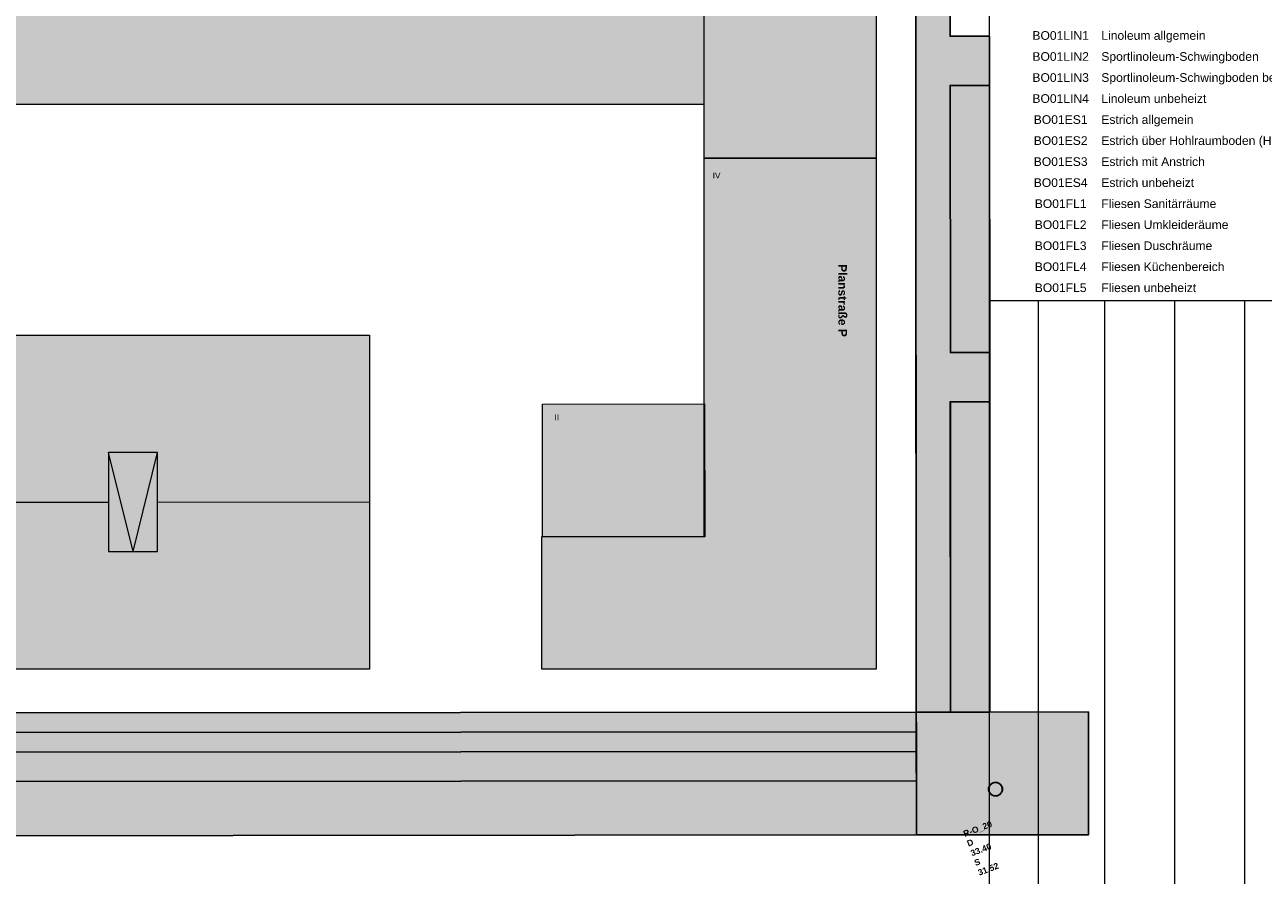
# Model space of a CAD drawing. Header units: metres. Extents: x -5203299 to 2078834, y 245743 to 5817682.
# Tile 222 of 256: x 366662 to 366788, y 5814084 to 5814171. Entities that reach past the tile are written whole.
import ezdxf

# ---------------------------------------------------------------- set-up
doc = ezdxf.new("R2010")
doc.units = ezdxf.units.M
doc.header["$LTSCALE"] = 0.5
for name, color, linetype, lineweight in [('01.01_Text-Beschriftung Geschosse', 7, 'Continuous', 25), ('02.00_Gebäude-Dachlinien Neubau etc', 7, 'Continuous', 9), ('02.02_Nutzung. Gebäude-Einzelhandel (Nahversorger)', 7, 'Continuous', 9), ('02.02_Nutzung. Gebäude-Gewerbe Neubau', 7, 'Continuous', 9), ('02.02_Nutzung. Gebäude-Quartiersgarage', 7, 'Continuous', 9), ('70 -74 Zeichnungsblatt- 4 Plankopf Linie', 7, 'Continuous', 13), ('70 -76 Layout -2 Plankopf -Linie', 7, 'Continuous', 13), ('99.04_Erschließung_VP-KRA_S-LP-Krampnitz 1.BA$0$S-Borde-Kantens', 7, 'Continuous', 25), ('99.04_Erschließung_VP-S-Borde-Kantenstein', 7, 'Continuous', 25), ('Keine', 7, 'Continuous', 9)]:
    doc.layers.add(name, color=color, linetype=linetype, lineweight=lineweight)
for name, color, linetype, lineweight, true_color in [('99.04_1.BA Verkehrsanlagen-L-Straßennamen', 1, 'Continuous', 25, 0xff0000), ('99.04_Erschließung_VP-KRA_S-LP-Krampnitz 1.BA$0$KR Planung Scha', 4, 'Continuous', 25, 0x00ffff), ('99.04_Erschließung_VP-KRA_S-LP-Krampnitz 1.BA$0$KR Planung Scha-2', 4, 'Continuous', 25, 0x00ffff), ('99.04_Erschließung_VP-KRA_S-LP-Krampnitz 1.BA$0$S-Farben-Fahrba', 7, 'Continuous', 25, 0xbababa), ('99.04_Erschließung_VP-S-Farben-Fahrbahn-Betonsteinpflaster', 7, 'Continuous', 25, 0xbababa), ('99.04_Erschließung_VP-S-Farben-Gehweg-Betonsteinpflaster', 7, 'Continuous', 25, 0xffd6a8), ('99.04_Erschließung_VP-S-Farben-Grünflächen', 7, 'Continuous', 25, 0xc2e687), ('99.04_Erschließung_VP-S-Farben-Mulde', 7, 'Continuous', 25, 0xa8ffff)]:
    doc.layers.add(name, color=color, linetype=linetype, lineweight=lineweight, true_color=true_color)
doc.styles.add('Arial', font='arial.ttf')
doc.styles.add('Arial (bold)', font='arialbd.ttf')

# ---------------------------------------------------------------- blocks, each defined once
blk = doc.blocks.new('Gruppe-421')
at = {"layer": '02.00_Gebäude-Dachlinien Neubau etc', "color": 7, "linetype": 'Continuous'}
for p, q in [((51.23, -88.48), (48.73, -78.44)), ((51.23, -88.48), (53.73, -78.44)), ((80.57, -88.49), (78.07, -78.44)), ((80.57, -88.49), (83.07, -78.44))]:
    blk.add_line(p, q, dxfattribs=at)
at = {"layer": '02.00_Gebäude-Dachlinien Neubau etc', "color": 7, "flags": 128}
for points in [[(53.73, -83.48), (53.73, -78.44), (48.73, -78.44), (48.73, -83.48)], [(83.07, -83.49), (83.07, -78.44), (78.07, -78.44), (78.07, -83.49)]]:
    blk.add_lwpolyline(points, dxfattribs=at)
at = {"layer": '02.00_Gebäude-Dachlinien Neubau etc', "color": 7, "linetype": 'Continuous', "flags": 128}
blk.add_lwpolyline([(27.15, -83.47), (48.73, -83.48), (48.73, -88.48), (53.73, -88.48), (53.73, -83.48), (78.07, -83.49), (78.07, -88.49), (83.07, -88.49), (83.07, -83.49), (104.65, -83.43)], dxfattribs=at)
blk = doc.blocks.new('Gruppe-422')
at = {"layer": '02.02_Nutzung. Gebäude-Einzelhandel (Nahversorger)', "linetype": 'Continuous', "lineweight": 0, "true_color": 0x37ae8d}
blk.add_hatch(color=125, dxfattribs=at).paths.add_polyline_path([(44.63, -42.98), (138.63, -42.98), (138.63, -16.98), (44.63, -16.98)])
at = {"layer": '02.02_Nutzung. Gebäude-Gewerbe Neubau', "linetype": 'Continuous', "lineweight": 0}
for points in [[(138.63, -16.98), (156.13, -16.98), (156.13, -48.48), (138.63, -48.48)], [(138.63, -100.48), (122.13, -100.48), (122.13, -86.98), (138.63, -86.98), (138.63, -48.48), (156.13, -48.48), (156.13, -100.48)], [(122.19, -73.5), (138.69, -73.49), (138.7, -86.99), (122.2, -87)]]:
    blk.add_hatch(color=9, dxfattribs=at).paths.add_polyline_path(points)
at = {"layer": '02.02_Nutzung. Gebäude-Quartiersgarage', "linetype": 'Continuous', "lineweight": 0}
blk.add_hatch(color=253, dxfattribs=at).paths.add_polyline_path([(27.13, -66.48), (104.63, -66.48), (104.63, -100.48), (27.13, -100.48)])
blk.add_hatch(color=253, dxfattribs=at).paths.add_polyline_path([(27.13, -66.48), (104.63, -66.48), (104.63, -100.48), (27.13, -100.48)])
at = {"layer": '02.02_Nutzung. Gebäude-Einzelhandel (Nahversorger)', "flags": 128}
blk.add_lwpolyline([(44.63, -42.98), (138.63, -42.98), (138.63, -16.98), (44.63, -16.98)], close=True, dxfattribs=at)
at = {"layer": '02.02_Nutzung. Gebäude-Gewerbe Neubau', "flags": 128}
for points in [[(138.63, -16.98), (156.13, -16.98), (156.13, -48.48), (138.63, -48.48)], [(138.63, -100.48), (122.13, -100.48), (122.13, -86.98), (138.63, -86.98), (138.63, -48.48), (156.13, -48.48), (156.13, -100.48)], [(122.19, -73.5), (138.69, -73.49), (138.7, -86.99), (122.2, -87)]]:
    blk.add_lwpolyline(points, close=True, dxfattribs=at)
at = {"layer": '02.02_Nutzung. Gebäude-Quartiersgarage', "flags": 128}
blk.add_lwpolyline([(27.13, -66.48), (104.63, -66.48), (104.63, -100.48), (27.13, -100.48)], close=True, dxfattribs=at)
blk.add_lwpolyline([(27.13, -66.48), (104.63, -66.48), (104.63, -100.48), (27.13, -100.48)], close=True, dxfattribs=at)
at = {"layer": '02.00_Gebäude-Dachlinien Neubau etc', "color": 7}
blk.add_blockref('Gruppe-421', (0, 0), dxfattribs=at)
at = {"layer": '01.01_Text-Beschriftung Geschosse', "color": 7, "char_height": 0.604, "attachment_point": 1, "rotation": 0.0481, "line_spacing_factor": 4, "style": 'Arial'}
for s, insert, width in [('IV', (139.51, -49.94), 6.1845), ('II', (123.42, -74.55), 2.73)]:
    blk.add_mtext(s, dxfattribs=dict(at, insert=insert, width=width))
at = {"layer": '99.04_1.BA Verkehrsanlagen-L-Straßennamen', "insert": (152.72, -62.96), "char_height": 0.875, "width": 9.5991, "attachment_point": 5, "rotation": 270.1471, "line_spacing_factor": 1.012097, "style": 'Arial (bold)'}
blk.add_mtext('Planstraße P', dxfattribs=at)
blk = doc.blocks.new('Gruppe-423')
at = {"layer": '99.04_Erschließung_VP-KRA_S-LP-Krampnitz 1.BA$0$KR Planung Scha', "linetype": 'Continuous', "lineweight": 0}
h = blk.add_hatch(color=4, dxfattribs=at)
h.paths.add_polyline_path([(168.02, -112.01), (167.89, -112.07), (167.78, -112.16), (167.68, -112.26), (167.61, -112.39), (167.57, -112.52), (167.55, -112.66), (167.56, -112.8), (167.6, -112.94), (167.66, -113.06), (167.75, -113.18), (167.85, -113.27), (167.97, -113.34), (168.11, -113.38), (168.25, -113.4), (168.39, -113.39), (168.53, -113.36), (168.65, -113.29), (168.76, -113.21), (168.86, -113.1), (168.93, -112.98), (168.97, -112.85), (168.99, -112.71), (168.98, -112.56), (168.94, -112.43), (168.88, -112.3), (168.8, -112.19), (168.69, -112.1), (168.57, -112.03), (168.43, -111.98), (168.29, -111.96), (168.15, -111.97)])
h.paths.add_polyline_path([(168.06, -112.12), (168.17, -112.09), (168.29, -112.08), (168.41, -112.1), (168.52, -112.14), (168.62, -112.19), (168.71, -112.27), (168.78, -112.37), (168.83, -112.47), (168.86, -112.58), (168.87, -112.7), (168.86, -112.82), (168.82, -112.93), (168.76, -113.03), (168.68, -113.12), (168.59, -113.19), (168.48, -113.24), (168.37, -113.27), (168.25, -113.28), (168.14, -113.27), (168.02, -113.23), (167.92, -113.17), (167.83, -113.09), (167.76, -113), (167.71, -112.89), (167.68, -112.78), (167.67, -112.66), (167.69, -112.55), (167.72, -112.44), (167.78, -112.33), (167.86, -112.25), (167.95, -112.17)])
at = {"layer": '99.04_Erschließung_VP-KRA_S-LP-Krampnitz 1.BA$0$KR Planung Scha', "color": 4, "lineweight": 5, "flags": 128}
blk.add_lwpolyline([(168.94, -112.43), (168.97, -112.5), (168.98, -112.56), (168.99, -112.63), (168.99, -112.71), (168.98, -112.78), (168.97, -112.85), (168.95, -112.91), (168.93, -112.98), (168.89, -113.04), (168.86, -113.1), (168.81, -113.16), (168.76, -113.21), (168.71, -113.25), (168.65, -113.29), (168.59, -113.33), (168.53, -113.36), (168.46, -113.38), (168.39, -113.39), (168.32, -113.4), (168.25, -113.4), (168.18, -113.4), (168.11, -113.38), (168.04, -113.36), (167.97, -113.34), (167.91, -113.31), (167.85, -113.27), (167.8, -113.22), (167.75, -113.18), (167.7, -113.12), (167.66, -113.06), (167.63, -113), (167.6, -112.94), (167.58, -112.87), (167.56, -112.8), (167.55, -112.73), (167.55, -112.66), (167.56, -112.59), (167.57, -112.52), (167.59, -112.45), (167.61, -112.39), (167.65, -112.32), (167.68, -112.26), (167.73, -112.21), (167.78, -112.16), (167.83, -112.11), (167.89, -112.07), (167.95, -112.04), (168.02, -112.01), (168.08, -111.99), (168.15, -111.97), (168.22, -111.96), (168.29, -111.96), (168.36, -111.97), (168.43, -111.98), (168.5, -112), (168.57, -112.03), (168.63, -112.06), (168.69, -112.1), (168.74, -112.14), (168.8, -112.19), (168.84, -112.24), (168.88, -112.3), (168.92, -112.36)], close=True, dxfattribs=at)
at = {"layer": '99.04_Erschließung_VP-KRA_S-LP-Krampnitz 1.BA$0$KR Planung Scha-2', "insert": (166.63, -121.5), "char_height": 0.625, "width": 2.6529, "attachment_point": 7, "rotation": 20.7002, "line_spacing_factor": 1.012097, "style": 'Arial (bold)'}
blk.add_mtext('R-O_20\\PD 33.40 \\PS 31.52', dxfattribs=at)
blk = doc.blocks.new('_23-07-06_Massenplan_TB_Weiterführende Schule (3D)')
at = {"layer": '99.04_Erschließung_VP-KRA_S-LP-Krampnitz 1.BA$0$S-Farben-Fahrba', "linetype": 'Continuous', "lineweight": 0, "true_color": 0xbababa}
blk.add_hatch(color=9, dxfattribs=at).paths.add_polyline_path([(160.22, -117.34), (177.72, -117.32), (177.71, -104.82), (160.21, -104.84)])
at = {"layer": '99.04_Erschließung_VP-S-Farben-Fahrbahn-Betonsteinpflaster', "linetype": 'Continuous', "lineweight": 0, "true_color": 0xbababa}
blk.add_hatch(color=9, dxfattribs=at).paths.add_polyline_path([(21.22, -117.45), (160.22, -117.34), (160.22, -111.84), (21.22, -111.95)])
at = {"layer": '99.04_Erschließung_VP-S-Farben-Gehweg-Betonsteinpflaster', "linetype": 'Continuous', "lineweight": 0, "true_color": 0xffd6a8}
for points in [[(160.21, -104.84), (163.71, -104.84), (163.69, -73.26), (167.69, -73.26), (167.68, -68.26), (163.68, -68.26), (163.66, -41.08), (167.66, -41.08), (167.66, -36.08), (163.66, -36.08), (163.63, 0.52), (160.13, 0.52)], [(160.22, -106.84), (160.21, -104.84), (21.21, -104.95), (21.22, -106.95)]]:
    blk.add_hatch(color=41, dxfattribs=at).paths.add_polyline_path(points)
at = {"layer": '99.04_Erschließung_VP-S-Farben-Grünflächen', "linetype": 'Continuous', "lineweight": 0, "true_color": 0xc2e687}
blk.add_hatch(color=71, dxfattribs=at).paths.add_polyline_path([(21.22, -108.95), (21.22, -111.95), (160.22, -111.84), (160.22, -108.84)])
at = {"layer": '99.04_Erschließung_VP-S-Farben-Mulde', "linetype": 'Continuous', "lineweight": 0, "true_color": 0xa8ffff}
for points in [[(163.68, -68.26), (167.68, -68.26), (167.66, -41.08), (163.66, -41.08)], [(163.71, -104.84), (167.71, -104.83), (167.69, -73.26), (163.65, -73.26)], [(21.22, -106.95), (21.22, -108.95), (160.22, -108.84), (160.22, -106.84)]]:
    blk.add_hatch(color=131, dxfattribs=at).paths.add_polyline_path(points)
at = {"layer": '99.04_Erschließung_VP-KRA_S-LP-Krampnitz 1.BA$0$S-Borde-Kantens', "linetype": 'Continuous'}
blk.add_line((160.21, -104.84), (160.22, -117.34), dxfattribs=at)
at = {"layer": '99.04_Erschließung_VP-KRA_S-LP-Krampnitz 1.BA$0$S-Farben-Fahrba', "flags": 128}
blk.add_lwpolyline([(160.22, -117.34), (177.72, -117.32), (177.71, -104.82), (160.21, -104.84)], close=True, dxfattribs=at)
at = {"layer": '99.04_Erschließung_VP-S-Borde-Kantenstein', "linetype": 'Continuous', "lineweight": 9}
for p, q in [((160.13, 0.52), (160.21, -104.84)), ((163.63, 0.52), (163.66, -36.08)), ((163.66, -36.08), (167.66, -36.08)), ((163.66, -41.08), (163.68, -68.26)), ((163.66, -41.08), (167.66, -41.08)), ((163.65, -68.26), (167.68, -68.26)), ((163.65, -73.26), (167.69, -73.26)), ((163.69, -73.26), (163.71, -104.84)), ((21.21, -104.95), (160.21, -104.84)), ((163.71, -104.84), (167.71, -104.83)), ((21.22, -106.95), (160.22, -106.84)), ((160.22, -106.84), (160.22, -111.84))]:
    blk.add_line(p, q, dxfattribs=at)
at = {"layer": '99.04_Erschließung_VP-S-Farben-Fahrbahn-Betonsteinpflaster', "flags": 128}
blk.add_lwpolyline([(21.22, -117.45), (160.22, -117.34), (160.22, -111.84), (21.22, -111.95)], close=True, dxfattribs=at)
at = {"layer": '99.04_Erschließung_VP-S-Farben-Gehweg-Betonsteinpflaster', "flags": 128}
for points in [[(160.21, -104.84), (163.71, -104.84), (163.69, -73.26), (167.69, -73.26), (167.68, -68.26), (163.68, -68.26), (163.66, -41.08), (167.66, -41.08), (167.66, -36.08), (163.66, -36.08), (163.63, 0.52), (160.13, 0.52)], [(160.22, -106.84), (160.21, -104.84), (21.21, -104.95), (21.22, -106.95)]]:
    blk.add_lwpolyline(points, close=True, dxfattribs=at)
at = {"layer": '99.04_Erschließung_VP-S-Farben-Grünflächen', "flags": 128}
blk.add_lwpolyline([(21.22, -108.95), (21.22, -111.95), (160.22, -111.84), (160.22, -108.84)], close=True, dxfattribs=at)
at = {"layer": '99.04_Erschließung_VP-S-Farben-Mulde', "flags": 128}
for points in [[(163.68, -68.26), (167.68, -68.26), (167.66, -41.08), (163.66, -41.08)], [(163.71, -104.84), (167.71, -104.83), (167.69, -73.26), (163.65, -73.26)], [(21.22, -106.95), (21.22, -108.95), (160.22, -108.84), (160.22, -106.84)]]:
    blk.add_lwpolyline(points, close=True, dxfattribs=at)
at = {"layer": '99.04_Erschließung_VP-KRA_S-LP-Krampnitz 1.BA$0$KR Planung Scha'}
blk.add_blockref('Gruppe-423', (0, 0), dxfattribs=at)
at = {"layer": 'Keine', "color": 7}
blk.add_blockref('Gruppe-422', (0, 0), dxfattribs=at)
blk = doc.blocks.new('KRA - LP5 - Plankopf A0 - Zeichenerklärung')
at = {"layer": 'Keine', "color": 7, "transparency": 33554687, "rotation": 0, "line_spacing_factor": 1.456336, "style": 'Arial'}
for s, insert, char_height, attachment_point in [('BO01LIN1\\PBO01LIN2\\PBO01LIN3\\PBO01LIN4\\PBO01ES1\\PBO01ES2\\PBO01ES3\\PBO01ES4\\PBO01FL1\\PBO01FL2\\PBO01FL3\\PBO01FL4\\PBO01FL5', (-0.07726, -0.11175), 0.001762, 2), ('Linoleum allgemein\\PSportlinoleum-Schwingboden\\PSportlinoleum-Schwingboden beheizt\\PLinoleum unbeheizt\\PEstrich allgemein\\PEstrich über Hohlraumboden (HRB)\\PEstrich mit Anstrich\\PEstrich unbeheizt\\PFliesen Sanitärräume\\PFliesen Umkleideräume\\PFliesen Duschräume\\PFliesen Küchenbereich\\PFliesen unbeheizt', (-0.06899, -0.11175), 0.0017621, 1)]:
    blk.add_mtext(s, dxfattribs=dict(at, insert=insert, char_height=char_height, attachment_point=attachment_point))
blk = doc.blocks.new('Gruppe-1087')
at = {"layer": '70 -74 Zeichnungsblatt- 4 Plankopf Linie'}
for p, q in [((0.40945, 0.4155), (0.40945, -0.11361)), ((0.41945, -0.10861), (0.41945, 0.03998)), ((0.43295, -0.10861), (0.43295, 0.03998)), ((0.4472, -0.10861), (0.4472, 0.03998)), ((0.46145, -0.10861), (0.46145, 0.03998))]:
    blk.add_line(p, q, dxfattribs=at)
at = {"layer": '70 -76 Layout -2 Plankopf -Linie'}
blk.add_line((0.40945, 0.03998), (0.58945, 0.03998), dxfattribs=at)
at = {"layer": 'Keine', "color": 7, "transparency": 33554687}
blk.add_blockref('KRA - LP5 - Plankopf A0 - Zeichenerklärung', (0.50123, 0.20654), dxfattribs=at)
blk = doc.blocks.new('Plankopf')
at = {"layer": '70 -74 Zeichnungsblatt- 4 Plankopf Linie', "color": 7, "transparency": 33554687}
blk.add_blockref('Gruppe-1087', (0, 0), dxfattribs=at)
at = {"layer": '70 -74 Zeichnungsblatt- 4 Plankopf Linie', "color": 0, "flags": 1}
for tag in ['Approval', 'Approval', 'Approval', 'Approval', 'Approval', 'AR_Genehmigt_-_Datum', 'Auto_Generate_Page_Number', 'Auto_Total_Num_Sheets', 'Auftraggeber', 'Auftraggeber_Zusatz_-1-', 'Auftraggeber_Zusatz_-2-', 'Architekt', 'Architekt_Zusatz_-1-', 'Architekt_Zusatz_-2-', 'Approval', 'Current_Plot_Date', 'Scale', 'Sheet_Number', 'Sheet_Title', 'Teil', 'Gewerk', 'Total_Num_Sheets', 'Tragwerksplanung', 'Tragwerksplanung_Zusatz_-1-', 'Tragwerksplanung_Zusatz_-2-', 'Geschäftszeichen', 'Zone', 'Zone', 'Zone', 'Zone', 'Zone', 'Status', 'TGA', 'TGA_Zusatz_-1-', 'TGA_Zusatz_-2-', 'Zone', 'Number', 'Publish_Date', 'Number', 'Publish_Date', 'Number', 'Publish_Date', 'Number', 'Publish_Date', 'Number', 'Publish_Date', 'Planungsgrundlagen', 'Plot_Date_Format', 'BH_Genehmigt_-_Datum', 'Papiermaße', 'Ebene', 'Page_Number', 'Plannummer_Fachplaner', 'File_Name', 'File_Name_Include_Path', 'Projektname_Zusatz', 'Project_Address', 'Landschaftsarchitekt', 'Landschaftsarchitekten_Zusatz-1-', 'Landschaftsarchitekten_Zusatz_-2-', 'Höhe_üNHN', 'Leistungsphase', 'Number', 'Publish_Date', 'Recipients', 'Recipients', 'Recipients', 'Recipients', 'Recipients', 'Project_Date', 'Project_ID', 'Project_Name', 'Recipients', 'Date', 'Note', 'Date', 'Note', 'Date', 'Note', 'Date', 'Note', 'Date', 'Note', 'Format', 'Date', 'Date', 'Note']:
    blk.add_attdef(tag, (-0.5945, -0.4205), '', height=0.00018, dxfattribs=at)

msp = doc.modelspace()

# ---------------------------------------------------------------- block references
at = {"layer": 'Keine', "color": 1}
msp.add_blockref('_23-07-06_Massenplan_TB_Weiterführende Schule (3D)', (366592.8, 5814205.71), dxfattribs=at)

# ---------------------------------------------------------------- next in the draw order: block references
at = {"layer": '70 -74 Zeichnungsblatt- 4 Plankopf Linie', "xscale": 500, "yscale": 500, "zscale": 500}
msp.add_blockref('Plankopf', (366555.71, 5814122.76), dxfattribs=at)

doc.saveas('drawing.dxf')
